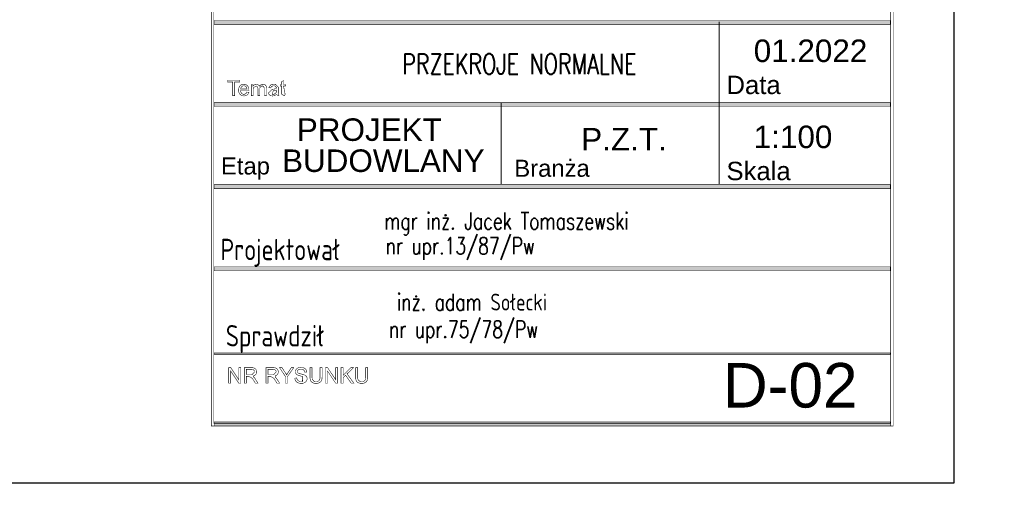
# Model space of a CAD drawing. Extents: x 8014 to 6635291, y -5609 to 5765892.
# Tile 115 of 158: x 6601911.21 to 6601922.32, y 5732615.96 to 5732621.48. Entities that reach past the tile are written whole.
import ezdxf

# ---------------------------------------------------------------- set-up
doc = ezdxf.new("R2010")
doc.units = 0
doc.layers.get('0').update_dxf_attribs({"linetype": 'CONTINUOUS'})
doc.layers.add('a_zieleń', color=80, linetype='CONTINUOUS')
doc.layers.add('OPIS', color=7, linetype='CONTINUOUS', lineweight=0)
doc.styles.add('Arial', font='arial.ttf')
doc.styles.add('ROMANS', font='romans.shx', dxfattribs={"width": 0.7})

msp = doc.modelspace()

# ---------------------------------------------------------------- hatches: boundary and pattern name
at = {"layer": 'a_zieleń', "transparency": 33554687}
h = msp.add_hatch(dxfattribs=at)
h.set_pattern_fill('ANSI31', color=256, scale=2, angle=0.5415578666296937)
h.set_pattern_definition([(45.5415578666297, (6600987.53512271, 5732094.771343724), (-0.1784396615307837, 0.1750979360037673), [])])
edge = h.paths.add_edge_path()
edge.add_line((6601184.522925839, 5731785.715408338), (6601184.766921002, 5731785.473322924))
edge.add_line((6601184.766921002, 5731785.473322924), (6601208.79, 5731802.27))
edge.add_line((6601208.79, 5731802.27), (6601211.05, 5731814.48))
edge.add_line((6601211.05, 5731814.48), (6601142.150843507, 5731813.822858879))
edge.add_arc((6601143.69840858, 5731819.101553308), 5.500870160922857, 253.6603434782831, 270.5475106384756)
edge.add_line((6601143.750973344, 5731813.6009343), (6601191.033618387, 5731814.053326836))
edge.add_arc((6601191.121506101, 5731812.113382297), 1.941934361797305, 359.83740764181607, 92.59396805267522, ccw=False)
edge.add_line((6601193.063432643, 5731812.107871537), (6601193.07399525, 5731811.003901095))
edge.add_line((6601193.07399525, 5731811.003901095), (6601197.383252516, 5731811.044963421))
edge.add_line((6601197.383252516, 5731811.044963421), (6601197.425292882, 5731806.620725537))
edge.add_line((6601197.425292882, 5731806.620725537), (6601199.73158594, 5731806.642472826))
edge.add_line((6601199.73158594, 5731806.642472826), (6601199.802988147, 5731799.171269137))
edge.add_line((6601199.802988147, 5731799.171269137), (6601197.516155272, 5731797.164784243))
edge.add_line((6601197.516155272, 5731797.164784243), (6601194.215775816, 5731797.133052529))
edge.add_line((6601194.215775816, 5731797.133052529), (6601194.250820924, 5731793.47024802))
edge.add_arc((6601191.537576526, 5731793.658273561), 2.719751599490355, 281.08944697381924, 356.0357887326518, ccw=False)
edge.add_line((6601192.060696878, 5731790.989304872), (6601185.152182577, 5731786.155675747))
edge.add_arc((71774552.68679601, -87417922.68084788), 113685689.9179969, 124.9790439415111, 124.9790443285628)
h.paths.add_polyline_path([(6601204.905956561, 5731809.178180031), (6601202.576515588, 5731808.578882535), (6601203.741236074, 5731808.878531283)], flags=16)

# ---------------------------------------------------------------- linework, layer by layer
at = {"lineweight": -3}
msp.add_lwpolyline([(6601862.307635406, 5732658.169911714), (6601921.756094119, 5732658.169911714), (6601921.756094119, 5732616.25651599), (6601862.307635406, 5732616.25651599)], close=True, dxfattribs=at)
at = {"layer": 'OPIS', "linetype": 'Continuous'}
for p, q in [((6601919.104110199, 5732620.54945714), (6601919.104110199, 5732621.462618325)), ((6601916.644256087, 5732619.632226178), (6601916.644256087, 5732620.545387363)), ((6601919.104110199, 5732619.632226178), (6601919.104110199, 5732620.545387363))]:
    msp.add_line(p, q, dxfattribs=at)
at = {"layer": 'OPIS', "linetype": 'Continuous', "const_width": 0.005853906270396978}
for points in [[(6601913.371784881, 5732626.77361908), (6601921.069663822, 5732626.77361908), (6601921.069663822, 5732616.900877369), (6601913.371784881, 5732616.900877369)], [(6601913.401054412, 5732626.744349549), (6601921.04039429, 5732626.744349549), (6601921.04039429, 5732616.9301469), (6601913.401054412, 5732616.9301469)], [(6601913.404242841, 5732621.431837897), (6601921.038136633, 5732621.431837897), (6601921.038136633, 5732621.476257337), (6601913.404242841, 5732621.476257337)], [(6601913.612663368, 5732620.62771247), (6601913.612663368, 5732620.781705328), (6601913.555138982, 5732620.781705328), (6601913.555138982, 5732620.802316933), (6601913.693519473, 5732620.802316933), (6601913.693519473, 5732620.781705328), (6601913.635757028, 5732620.781705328), (6601913.635757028, 5732620.62771247)], [(6601913.774006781, 5732620.66835583), (6601913.796161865, 5732620.665637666), (6601913.791677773, 5732620.653643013), (6601913.78521506, 5732620.643589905), (6601913.776771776, 5732620.635468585), (6601913.766433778, 5732620.629536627), (6601913.754361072, 5732620.625971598), (6601913.740549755, 5732620.624783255), (6601913.723331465, 5732620.626677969), (6601913.708667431, 5732620.632367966), (6601913.696569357, 5732620.641853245), (6601913.687528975, 5732620.654766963), (6601913.682110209, 5732620.670742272), (6601913.680305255, 5732620.689783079), (6601913.682135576, 5732620.709487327), (6601913.687612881, 5732620.726003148), (6601913.696731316, 5732620.739340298), (6601913.708782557, 5732620.749133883), (6601913.722989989, 5732620.755017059), (6601913.739375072, 5732620.756980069), (6601913.755252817, 5732620.755058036), (6601913.769064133, 5732620.749295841), (6601913.780797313, 5732620.739701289), (6601913.789742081, 5732620.726631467), (6601913.795110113, 5732620.710431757), (6601913.796899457, 5732620.691127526), (6601913.796885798, 5732620.689621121), (6601913.796842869, 5732620.687708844), (6601913.796776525, 5732620.685388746), (6601913.70246229, 5732620.685388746), (6601913.70429066, 5732620.672574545), (6601913.708224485, 5732620.661934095), (6601913.714254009, 5732620.653483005), (6601913.721895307, 5732620.647314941), (6601913.73069568, 5732620.643615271), (6601913.740672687, 5732620.642382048), (6601913.748144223, 5732620.64307476), (6601913.7548528, 5732620.645148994), (6601913.760800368, 5732620.648604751), (6601913.765977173, 5732620.653535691), (6601913.770375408, 5732620.660119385)], [(6601913.70364478, 5732620.703034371), (6601913.774252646, 5732620.703034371), (6601913.772726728, 5732620.712773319), (6601913.770024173, 5732620.720752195), (6601913.766162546, 5732620.726941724), (6601913.758657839, 5732620.733823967), (6601913.749808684, 5732620.737960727), (6601913.739620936, 5732620.739340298), (6601913.730297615, 5732620.738243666), (6601913.722016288, 5732620.734949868), (6601913.714784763, 5732620.729460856), (6601913.709073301, 5732620.722127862), (6601913.705363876, 5732620.713317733)], [(6601913.823119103, 5732620.627624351), (6601913.823119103, 5732620.754090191), (6601913.842263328, 5732620.754090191), (6601913.842263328, 5732620.736368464), (6601913.846679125, 5732620.742152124), (6601913.851963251, 5732620.747129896), (6601913.858119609, 5732620.75128617), (6601913.865013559, 5732620.754443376), (6601913.872524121, 5732620.756343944), (6601913.880637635, 5732620.756980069), (6601913.889428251, 5732620.756328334), (6601913.897100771, 5732620.754377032), (6601913.903645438, 5732620.751126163), (6601913.909066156, 5732620.746718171), (6601913.913294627, 5732620.741289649), (6601913.916328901, 5732620.734823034), (6601913.927361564, 5732620.747125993), (6601913.940382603, 5732620.754515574), (6601913.955401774, 5732620.756980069), (6601913.966986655, 5732620.755815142), (6601913.97662999, 5732620.752330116), (6601913.984339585, 5732620.746530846), (6601913.989967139, 5732620.738333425), (6601913.993340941, 5732620.727644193), (6601913.994464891, 5732620.714457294), (6601913.994464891, 5732620.627624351), (6601913.973162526, 5732620.627624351), (6601913.973162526, 5732620.707305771), (6601913.972932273, 5732620.71508171), (6601913.972241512, 5732620.721263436), (6601913.971088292, 5732620.725843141), (6601913.9693009, 5732620.729351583), (6601913.966781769, 5732620.732387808), (6601913.963528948, 5732620.734945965), (6601913.959655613, 5732620.736854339), (6601913.955356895, 5732620.738013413), (6601913.950638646, 5732620.738403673), (6601913.94225195, 5732620.737414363), (6601913.934874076, 5732620.734448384), (6601913.928489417, 5732620.729499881), (6601913.923599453, 5732620.722416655), (6601913.920651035, 5732620.712952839), (6601913.919663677, 5732620.701122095), (6601913.919663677, 5732620.627624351), (6601913.898244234, 5732620.627624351), (6601913.898244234, 5732620.709780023), (6601913.897660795, 5732620.718535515), (6601913.895912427, 5732620.725688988), (6601913.892997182, 5732620.731244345), (6601913.888766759, 5732620.735217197), (6601913.883055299, 5732620.73760559), (6601913.875843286, 5732620.738403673), (6601913.869975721, 5732620.737872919), (6601913.864406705, 5732620.736274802), (6601913.859134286, 5732620.733601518), (6601913.854474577, 5732620.72994673), (6601913.850755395, 5732620.725312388), (6601913.847994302, 5732620.719704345), (6601913.846068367, 5732620.712671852), (6601913.844919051, 5732620.703848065), (6601913.844538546, 5732620.693238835), (6601913.844538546, 5732620.627624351)], [(6601914.108824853, 5732620.643234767), (6601914.100961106, 5732620.637150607), (6601914.093319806, 5732620.632381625), (6601914.08589315, 5732620.628923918), (6601914.078357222, 5732620.626621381), (6601914.07047201, 5732620.62524181), (6601914.062231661, 5732620.624783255), (6601914.049411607, 5732620.625909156), (6601914.038739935, 5732620.629292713), (6601914.030202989, 5732620.634945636), (6601914.023995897, 5732620.642366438), (6601914.020263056, 5732620.651043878), (6601914.019018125, 5732620.660958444), (6601914.019482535, 5732620.66699187), (6601914.020887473, 5732620.672652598), (6601914.0232505, 5732620.677952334), (6601914.026351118, 5732620.682734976), (6601914.030039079, 5732620.686840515), (6601914.034306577, 5732620.690267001), (6601914.039079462, 5732620.693115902), (6601914.044223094, 5732620.695463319), (6601914.049755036, 5732620.697303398), (6601914.054658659, 5732620.698398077), (6601914.060998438, 5732620.699475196), (6601914.068776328, 5732620.70051524), (6601914.084577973, 5732620.702712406), (6601914.097331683, 5732620.705171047), (6601914.107033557, 5732620.707912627), (6601914.107099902, 5732620.710484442), (6601914.10714283, 5732620.712344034), (6601914.107156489, 5732620.713481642), (6601914.106479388, 5732620.721366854), (6601914.10444418, 5732620.727523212), (6601914.101056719, 5732620.731935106), (6601914.094707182, 5732620.735991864), (6601914.086566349, 5732620.738413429), (6601914.076665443, 5732620.739217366), (6601914.067463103, 5732620.738633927), (6601914.06001108, 5732620.736873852), (6601914.054303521, 5732620.73393324), (6601914.04992675, 5732620.729484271), (6601914.046381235, 5732620.723224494), (6601914.043655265, 5732620.715150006), (6601914.022721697, 5732620.718037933), (6601914.025037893, 5732620.726420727), (6601914.028167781, 5732620.73366396), (6601914.032109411, 5732620.739740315), (6601914.037118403, 5732620.744850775), (6601914.043440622, 5732620.749110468), (6601914.051052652, 5732620.752507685), (6601914.059739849, 5732620.754985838), (6601914.069305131, 5732620.756478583), (6601914.079754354, 5732620.756980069), (6601914.089879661, 5732620.756548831), (6601914.098641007, 5732620.755270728), (6601914.106057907, 5732620.753161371), (6601914.112210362, 5732620.750392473), (6601914.117180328, 5732620.747202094), (6601914.120977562, 5732620.743566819), (6601914.123826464, 5732620.73937347), (6601914.126041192, 5732620.734514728), (6601914.127645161, 5732620.728969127), (6601914.128226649, 5732620.724336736), (6601914.128579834, 5732620.717751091), (6601914.128698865, 5732620.709210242), (6601914.128698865, 5732620.680633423), (6601914.128849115, 5732620.663126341), (6601914.129305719, 5732620.650526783), (6601914.130080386, 5732620.642828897), (6601914.131286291, 5732620.637613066), (6601914.133095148, 5732620.632543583), (6601914.135489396, 5732620.627624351), (6601914.113088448, 5732620.627624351), (6601914.111141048, 5732620.63231333), (6601914.109710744, 5732620.637517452)], [(6601914.208739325, 5732620.646815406), (6601914.211828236, 5732620.627870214), (6601914.206017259, 5732620.62681456), (6601914.200619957, 5732620.626174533), (6601914.195649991, 5732620.625957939), (6601914.188437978, 5732620.62636576), (6601914.182400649, 5732620.627598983), (6601914.177518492, 5732620.62966151), (6601914.173672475, 5732620.632366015), (6601914.170663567, 5732620.635605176), (6601914.168491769, 5732620.639371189), (6601914.167034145, 5732620.644846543), (6601914.166152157, 5732620.653282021), (6601914.165857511, 5732620.664662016), (6601914.165857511, 5732620.737428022), (6601914.150124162, 5732620.737428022), (6601914.150124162, 5732620.754090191), (6601914.165857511, 5732620.754090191), (6601914.165857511, 5732620.785433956), (6601914.187198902, 5732620.798279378), (6601914.187198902, 5732620.754090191), (6601914.208739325, 5732620.754090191), (6601914.208739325, 5732620.737428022), (6601914.187198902, 5732620.737428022), (6601914.187198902, 5732620.663477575), (6601914.187319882, 5732620.658082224), (6601914.187684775, 5732620.654160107), (6601914.188297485, 5732620.651693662), (6601914.189218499, 5732620.650064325), (6601914.190447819, 5732620.648671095), (6601914.191993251, 5732620.647506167), (6601914.193942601, 5732620.646653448), (6601914.19638368, 5732620.646136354), (6601914.199314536, 5732620.645962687), (6601914.201954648, 5732620.646058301), (6601914.205094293, 5732620.64634124)], [(6601914.107033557, 5732620.691127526), (6601914.09794049, 5732620.688087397), (6601914.086273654, 5732620.685380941), (6601914.072033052, 5732620.682990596), (6601914.064063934, 5732620.681677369), (6601914.05782367, 5732620.680256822), (6601914.05332787, 5732620.678727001), (6601914.049944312, 5732620.676894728), (6601914.047122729, 5732620.674566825), (6601914.044876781, 5732620.671729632), (6601914.043212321, 5732620.668574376), (6601914.042203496, 5732620.665188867), (6601914.041865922, 5732620.661573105), (6601914.042593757, 5732620.656160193), (6601914.044769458, 5732620.651393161), (6601914.048371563, 5732620.647260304), (6601914.053357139, 5732620.644105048), (6601914.059687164, 5732620.64220448), (6601914.067355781, 5732620.641568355), (6601914.075307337, 5732620.642167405), (6601914.082653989, 5732620.643966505), (6601914.089387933, 5732620.646977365), (6601914.095251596, 5732620.651039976), (6601914.099987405, 5732620.655986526), (6601914.103577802, 5732620.661811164), (6601914.105503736, 5732620.667421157), (6601914.106653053, 5732620.674564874), (6601914.107033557, 5732620.68323646)], [(6601913.404242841, 5732620.50503965), (6601921.038136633, 5732620.50503965), (6601921.038136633, 5732620.54945714), (6601913.404242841, 5732620.54945714)], [(6601913.404242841, 5732619.578239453), (6601921.038136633, 5732619.578239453), (6601921.038136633, 5732619.622658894), (6601913.404242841, 5732619.622658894)], [(6601913.404242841, 5732618.651447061), (6601921.038136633, 5732618.651447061), (6601921.038136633, 5732618.695866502), (6601913.404242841, 5732618.695866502)], [(6601913.404242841, 5732617.709284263), (6601921.038136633, 5732617.709284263), (6601921.038136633, 5732617.724648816), (6601913.404242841, 5732617.724648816)], [(6601913.567982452, 5732617.38414301), (6601913.567982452, 5732617.55874552), (6601913.591682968, 5732617.55874552), (6601913.683394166, 5732617.421662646), (6601913.683394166, 5732617.55874552), (6601913.705549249, 5732617.55874552), (6601913.705549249, 5732617.38414301), (6601913.681850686, 5732617.38414301), (6601913.590139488, 5732617.521341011), (6601913.590139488, 5732617.38414301)], [(6601913.744745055, 5732617.38405489), (6601913.744745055, 5732617.558657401), (6601913.822143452, 5732617.558657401), (6601913.836467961, 5732617.558128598), (6601913.848298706, 5732617.556551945), (6601913.857635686, 5732617.553941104), (6601913.865185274, 5732617.55000923), (6601913.871657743, 5732617.544481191), (6601913.877064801, 5732617.537355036), (6601913.881092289, 5732617.529116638), (6601913.883500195, 5732617.520335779), (6601913.88430218, 5732617.511012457), (6601913.882969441, 5732617.499273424), (6601913.878965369, 5732617.488843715), (6601913.872270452, 5732617.479705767), (6601913.86279688, 5732617.472242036), (6601913.850408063, 5732617.466836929), (6601913.835111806, 5732617.463488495), (6601913.840749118, 5732617.460573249), (6601913.845393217, 5732617.457677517), (6601913.849055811, 5732617.454793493), (6601913.855684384, 5732617.448084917), (6601913.86207685, 5732617.440338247), (6601913.868244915, 5732617.4315769), (6601913.89861303, 5732617.38405489), (6601913.869544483, 5732617.38405489), (6601913.846450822, 5732617.420399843), (6601913.840097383, 5732617.430041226), (6601913.834530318, 5732617.438057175), (6601913.829749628, 5732617.444422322), (6601913.825544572, 5732617.449433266), (6601913.821641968, 5732617.453326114), (6601913.818041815, 5732617.456091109), (6601913.814570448, 5732617.458097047), (6601913.811062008, 5732617.459652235), (6601913.807508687, 5732617.460762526), (6601913.804320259, 5732617.461209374), (6601913.800031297, 5732617.461482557), (6601913.79462619, 5732617.461576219), (6601913.767830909, 5732617.461576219), (6601913.767830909, 5732617.38405489)], [(6601913.767830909, 5732617.481580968), (6601913.817511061, 5732617.481580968), (6601913.827289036, 5732617.481945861), (6601913.835548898, 5732617.483042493), (6601913.842263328, 5732617.484868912), (6601913.847754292, 5732617.487499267), (6601913.852281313, 5732617.490996), (6601913.855846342, 5732617.495363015), (6601913.858420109, 5732617.500293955), (6601913.859963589, 5732617.505505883), (6601913.860478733, 5732617.511012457), (6601913.859487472, 5732617.518774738), (6601913.856500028, 5732617.525565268), (6601913.85149884, 5732617.531378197), (6601913.844355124, 5732617.535809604), (6601913.834883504, 5732617.538461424), (6601913.823082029, 5732617.539343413), (6601913.767830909, 5732617.539343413)], [(6601913.988657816, 5732617.38405489), (6601913.988657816, 5732617.558657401), (6601914.066056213, 5732617.558657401), (6601914.080380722, 5732617.558128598), (6601914.092211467, 5732617.556551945), (6601914.101548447, 5732617.553941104), (6601914.109098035, 5732617.55000923), (6601914.115570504, 5732617.544481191), (6601914.120977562, 5732617.537355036), (6601914.12500505, 5732617.529116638), (6601914.127412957, 5732617.520335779), (6601914.128214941, 5732617.511012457), (6601914.126882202, 5732617.499273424), (6601914.122878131, 5732617.488843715), (6601914.116183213, 5732617.479705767), (6601914.106709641, 5732617.472242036), (6601914.094320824, 5732617.466836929), (6601914.079024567, 5732617.463488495), (6601914.084661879, 5732617.460573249), (6601914.089305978, 5732617.457677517), (6601914.092968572, 5732617.454793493), (6601914.099597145, 5732617.448084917), (6601914.105989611, 5732617.440338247), (6601914.112157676, 5732617.4315769), (6601914.142525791, 5732617.38405489), (6601914.113457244, 5732617.38405489), (6601914.090363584, 5732617.420399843), (6601914.084010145, 5732617.430041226), (6601914.078443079, 5732617.438057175), (6601914.073662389, 5732617.444422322), (6601914.069457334, 5732617.449433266), (6601914.065554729, 5732617.453326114), (6601914.061954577, 5732617.456091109), (6601914.058483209, 5732617.458097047), (6601914.054974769, 5732617.459652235), (6601914.051421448, 5732617.460762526), (6601914.04823302, 5732617.461209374), (6601914.043944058, 5732617.461482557), (6601914.038538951, 5732617.461576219), (6601914.011743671, 5732617.461576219), (6601914.011743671, 5732617.38405489)], [(6601914.011743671, 5732617.481580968), (6601914.061423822, 5732617.481580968), (6601914.071201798, 5732617.481945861), (6601914.079461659, 5732617.483042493), (6601914.086176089, 5732617.484868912), (6601914.091667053, 5732617.487499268), (6601914.096194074, 5732617.490996), (6601914.099759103, 5732617.495363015), (6601914.102332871, 5732617.500293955), (6601914.10387635, 5732617.505505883), (6601914.104391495, 5732617.511012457), (6601914.103400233, 5732617.518774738), (6601914.10041279, 5732617.525565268), (6601914.095411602, 5732617.531378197), (6601914.088267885, 5732617.535809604), (6601914.078796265, 5732617.538461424), (6601914.06699479, 5732617.539343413), (6601914.011743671, 5732617.539343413)], [(6601914.209231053, 5732617.38405489), (6601914.209231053, 5732617.458003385), (6601914.141950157, 5732617.558657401), (6601914.170045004, 5732617.558657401), (6601914.20447573, 5732617.50601127), (6601914.210669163, 5732617.496170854), (6601914.216575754, 5732617.486322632), (6601914.222199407, 5732617.476456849), (6601914.227811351, 5732617.485983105), (6601914.23416284, 5732617.496266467), (6601914.241267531, 5732617.507308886), (6601914.275083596, 5732617.558657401), (6601914.30200376, 5732617.558657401), (6601914.232324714, 5732617.458003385), (6601914.232324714, 5732617.38405489)], [(6601914.314886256, 5732617.440158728), (6601914.336672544, 5732617.442063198), (6601914.33814968, 5732617.433852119), (6601914.340549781, 5732617.426686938), (6601914.343870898, 5732617.420559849), (6601914.348343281, 5732617.415314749), (6601914.354197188, 5732617.410791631), (6601914.361432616, 5732617.406986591), (6601914.369698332, 5732617.404108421), (6601914.378629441, 5732617.402387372), (6601914.388222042, 5732617.401815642), (6601914.396690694, 5732617.402250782), (6601914.404464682, 5732617.4035523), (6601914.41155181, 5732617.405718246), (6601914.417733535, 5732617.408674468), (6601914.422763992, 5732617.412264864), (6601914.42664123, 5732617.416497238), (6601914.429386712, 5732617.421213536), (6601914.431041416, 5732617.426193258), (6601914.431595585, 5732617.431453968), (6601914.431066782, 5732617.43670102), (6601914.429472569, 5732617.441479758), (6601914.426801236, 5732617.445803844), (6601914.422939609, 5732617.449683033), (6601914.417704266, 5732617.453107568), (6601914.411106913, 5732617.456091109), (6601914.404515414, 5732617.458257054), (6601914.394159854, 5732617.461102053), (6601914.380009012, 5732617.464626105), (6601914.365579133, 5732617.468409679), (6601914.354339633, 5732617.47203715), (6601914.346306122, 5732617.475520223), (6601914.338678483, 5732617.480232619), (6601914.332457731, 5732617.485661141), (6601914.327645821, 5732617.491782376), (6601914.324260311, 5732617.498504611), (6601914.322230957, 5732617.505749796), (6601914.321553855, 5732617.513531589), (6601914.322381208, 5732617.522132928), (6601914.324869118, 5732617.530363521), (6601914.329029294, 5732617.538207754), (6601914.334801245, 5732617.545267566), (6601914.342108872, 5732617.551092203), (6601914.350938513, 5732617.555683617), (6601914.360919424, 5732617.558979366), (6601914.371591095, 5732617.560959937), (6601914.382974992, 5732617.56162338), (6601914.395418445, 5732617.560930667), (6601914.406833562, 5732617.558844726), (6601914.41724571, 5732617.555361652), (6601914.426366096, 5732617.550551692), (6601914.43397032, 5732617.544422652), (6601914.44005448, 5732617.536986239), (6601914.44453467, 5732617.528531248), (6601914.447397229, 5732617.519356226), (6601914.44862655, 5732617.509467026), (6601914.426471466, 5732617.507800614), (6601914.42431918, 5732617.517931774), (6601914.420283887, 5732617.526273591), (6601914.414355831, 5732617.532798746), (6601914.406402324, 5732617.537505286), (6601914.396271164, 5732617.540321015), (6601914.383950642, 5732617.54125764), (6601914.371237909, 5732617.540402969), (6601914.361054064, 5732617.537842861), (6601914.353381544, 5732617.533575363), (6601914.34805644, 5732617.52810001), (6601914.344856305, 5732617.521931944), (6601914.343786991, 5732617.515075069), (6601914.344544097, 5732617.509154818), (6601914.346809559, 5732617.503991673), (6601914.350577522, 5732617.499587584), (6601914.357422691, 5732617.495495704), (6601914.369030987, 5732617.491349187), (6601914.385418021, 5732617.487149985), (6601914.402234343, 5732617.483069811), (6601914.41511879, 5732617.479360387), (6601914.424075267, 5732617.476011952), (6601914.43335566, 5732617.470887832), (6601914.440866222, 5732617.46495002), (6601914.446599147, 5732617.458204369), (6601914.450622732, 5732617.450643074), (6601914.45303259, 5732617.442361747), (6601914.453836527, 5732617.433366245), (6601914.452952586, 5732617.424243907), (6601914.450300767, 5732617.415492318), (6601914.44586936, 5732617.407101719), (6601914.439767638, 5732617.399499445), (6601914.432122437, 5732617.393108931), (6601914.422937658, 5732617.387918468), (6601914.412560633, 5732617.384123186), (6601914.401350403, 5732617.381846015), (6601914.389320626, 5732617.381088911), (6601914.374358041, 5732617.381849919), (6601914.361116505, 5732617.384146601), (6601914.349601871, 5732617.387994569), (6601914.339679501, 5732617.3933626), (6601914.331294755, 5732617.40028582), (6601914.324435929, 5732617.40876813), (6601914.319331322, 5732617.41841732), (6601914.316142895, 5732617.428886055)], [(6601914.599975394, 5732617.558657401), (6601914.623108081, 5732617.558657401), (6601914.623108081, 5732617.457757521), (6601914.622444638, 5732617.441429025), (6601914.620452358, 5732617.427496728), (6601914.617131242, 5732617.415966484), (6601914.612087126, 5732617.406289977), (6601914.604921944, 5732617.397905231), (6601914.595627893, 5732617.390798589), (6601914.584187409, 5732617.385393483), (6601914.570598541, 5732617.382162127), (6601914.554849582, 5732617.381088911), (6601914.539488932, 5732617.382025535), (6601914.526106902, 5732617.384839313), (6601914.514724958, 5732617.38954), (6601914.505311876, 5732617.396004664), (6601914.497883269, 5732617.404165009), (6601914.492454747, 5732617.414015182), (6601914.488735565, 5732617.425998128), (6601914.486520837, 5732617.440572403), (6601914.485787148, 5732617.457757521), (6601914.485787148, 5732617.558657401), (6601914.508871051, 5732617.558657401), (6601914.508871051, 5732617.457880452), (6601914.509345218, 5732617.444045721), (6601914.510761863, 5732617.432876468), (6601914.513105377, 5732617.424378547), (6601914.516596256, 5732617.417740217), (6601914.521441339, 5732617.412200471), (6601914.527617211, 5732617.407753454), (6601914.534997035, 5732617.404502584), (6601914.543401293, 5732617.402551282), (6601914.552822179, 5732617.401899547), (6601914.568186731, 5732617.403187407), (6601914.580298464, 5732617.407049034), (6601914.589159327, 5732617.413484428), (6601914.595163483, 5732617.423539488), (6601914.598771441, 5732617.438336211), (6601914.599975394, 5732617.457880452)], [(6601914.661318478, 5732617.38405489), (6601914.661318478, 5732617.558657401), (6601914.685018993, 5732617.558657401), (6601914.776730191, 5732617.421574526), (6601914.776730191, 5732617.558657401), (6601914.798885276, 5732617.558657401), (6601914.798885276, 5732617.38405489), (6601914.775186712, 5732617.38405489), (6601914.683475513, 5732617.521252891), (6601914.683475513, 5732617.38405489)], [(6601914.836736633, 5732617.38405489), (6601914.836736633, 5732617.558657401), (6601914.859867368, 5732617.558657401), (6601914.859867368, 5732617.472062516), (6601914.946577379, 5732617.558657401), (6601914.97788407, 5732617.558657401), (6601914.904624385, 5732617.487918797), (6601914.981093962, 5732617.38405489), (6601914.950602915, 5732617.38405489), (6601914.888446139, 5732617.472431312), (6601914.859867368, 5732617.444545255), (6601914.859867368, 5732617.38405489)], [(6601915.114959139, 5732617.558657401), (6601915.138089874, 5732617.558657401), (6601915.138089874, 5732617.457757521), (6601915.137426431, 5732617.441429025), (6601915.135434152, 5732617.427496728), (6601915.132113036, 5732617.415966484), (6601915.127068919, 5732617.406289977), (6601915.11990569, 5732617.397905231), (6601915.110609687, 5732617.390798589), (6601915.099169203, 5732617.385393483), (6601915.085580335, 5732617.382162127), (6601915.069833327, 5732617.381088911), (6601915.054472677, 5732617.382025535), (6601915.041088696, 5732617.384839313), (6601915.029708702, 5732617.38954), (6601915.02029367, 5732617.396004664), (6601915.012867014, 5732617.404165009), (6601915.00743654, 5732617.414015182), (6601915.003717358, 5732617.425998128), (6601915.00150263, 5732617.440572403), (6601915.000768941, 5732617.457757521), (6601915.000768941, 5732617.558657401), (6601915.023854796, 5732617.558657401), (6601915.023854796, 5732617.457880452), (6601915.024328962, 5732617.444045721), (6601915.025743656, 5732617.432876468), (6601915.02808717, 5732617.424378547), (6601915.031578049, 5732617.417740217), (6601915.036425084, 5732617.412200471), (6601915.042599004, 5732617.407753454), (6601915.049980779, 5732617.404502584), (6601915.058385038, 5732617.402551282), (6601915.067803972, 5732617.401899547), (6601915.083170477, 5732617.403187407), (6601915.095280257, 5732617.407049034), (6601915.10414112, 5732617.413484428), (6601915.110145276, 5732617.423539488), (6601915.113753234, 5732617.438336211), (6601915.114959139, 5732617.457880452)], [(6601913.404242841, 5732616.900877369), (6601921.038136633, 5732616.900877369), (6601921.038136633, 5732616.945296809), (6601913.404242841, 5732616.945296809)]]:
    msp.add_lwpolyline(points, close=True, dxfattribs=at)
at = {"layer": 'OPIS', "linetype": 'Continuous'}
for points in [[(6601913.404242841, 5732621.431837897), (6601921.038136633, 5732621.431837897), (6601913.404242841, 5732621.476257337), (6601921.038136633, 5732621.476257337)], [(6601913.404242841, 5732620.50503965), (6601921.038136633, 5732620.50503965), (6601913.404242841, 5732620.54945714), (6601921.038136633, 5732620.54945714)], [(6601913.404242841, 5732619.578239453), (6601921.038136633, 5732619.578239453), (6601913.404242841, 5732619.622658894), (6601921.038136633, 5732619.622658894)], [(6601913.404242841, 5732618.651447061), (6601921.038136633, 5732618.651447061), (6601913.404242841, 5732618.695866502), (6601921.038136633, 5732618.695866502)], [(6601913.404242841, 5732617.709284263), (6601921.038136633, 5732617.709284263), (6601913.404242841, 5732617.724648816), (6601921.038136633, 5732617.724648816)], [(6601913.404242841, 5732616.900877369), (6601921.038136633, 5732616.900877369), (6601913.404242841, 5732616.945296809), (6601921.038136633, 5732616.945296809)]]:
    msp.add_solid(points, dxfattribs=at)

# ---------------------------------------------------------------- texts
at = {"color": 0, "linetype": 'Continuous', "style": 'ROMANS', "width": 0.75}
for s, height, p in [('PRZEKROJE NORMALNE', 0.2279792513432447, (6601915.526886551, 5732620.870183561)), ('mgr inż. Jacek Tomaszewski', 0.189982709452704, (6601915.324403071, 5732619.11775652)), ('nr upr.13/87/Pw', 0.189982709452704, (6601915.339431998, 5732618.837435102)), (' inż. adam Sołecki', 0.189982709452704, (6601915.36929651, 5732618.203321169)), ('nr upr.75/78/Pw', 0.189982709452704, (6601915.376851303, 5732617.897001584))]:
    msp.add_text(s, height=height, dxfattribs=at).set_placement(p)
at = {"layer": 'OPIS', "linetype": 'Continuous', "style": 'ROMANS', "width": 0.75}
for s, p in [('Projektował', (6601913.474877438, 5732618.771315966)), ('Sprawdził', (6601913.536019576, 5732617.798035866))]:
    msp.add_text(s, height=0.2413398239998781, dxfattribs=at).set_placement(p)
at = {"layer": 'OPIS', "linetype": 'Continuous', "style": 'Arial'}
msp.add_text('D-02', height=0.502791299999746, dxfattribs=at).set_placement((6601919.146036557, 5732617.108460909))
at = {"layer": 'OPIS', "linetype": 'Continuous', "attachment_point": 1}
for s, insert, char_height in [('{\\fArial|b0|i0|c238|p34;01.2022}', (6601919.495404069, 5732621.26123694), 0.253935), ('{\\fArial|b0|i0|c238|p34;P.Z.T.}', (6601917.548224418, 5732620.263338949), 0.2539350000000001)]:
    msp.add_mtext(s, dxfattribs=dict(at, insert=insert, char_height=char_height))
for s, insert, char_height, width in [('{\\fArial|b0|i0|c238|p34;Data}', (6601919.187578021, 5732620.853051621), 0.207430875, 3.133027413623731), ('{\\fArial|b0|i0|c238|p34;PROJEKT }', (6601914.338087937, 5732620.371401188), 0.2539350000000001, 3.027132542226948), ('{\\fArial|b0|i0|c238|p34;1:100}', (6601919.495404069, 5732620.290019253), 0.2539350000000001, 5.64462439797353e-06), ('{\\fArial|b0|i0|c238|p34;BUDOWLANY}', (6601914.170698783, 5732620.021027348), 0.2539350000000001, 3.45717184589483), ('{\\fArial|b0|i0|c238|p34;Etap}', (6601913.481227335, 5732619.930710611), 0.192375, 3.133027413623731), ('{\\fArial|b0|i0|c238|p34;Branża}', (6601916.792730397, 5732619.90497891), 0.192375, 3.133027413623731), ('{\\fArial|b0|i0|c238|p34;Skala}', (6601919.187578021, 5732619.881833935), 0.207430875, 3.133027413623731)]:
    msp.add_mtext(s, dxfattribs=dict(at, insert=insert, char_height=char_height, width=width))

doc.saveas('drawing.dxf')
